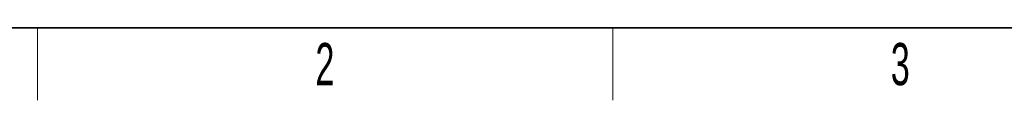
# Model space of a CAD drawing. Header units: millimetres. Extents: x 5 to 418, y 2 to 292.
# Tile 2 of 31: x 72 to 154, y 6 to 12. Entities that reach past the tile are written whole.
import ezdxf

# ---------------------------------------------------------------- set-up
doc = ezdxf.new("R2010")
doc.units = ezdxf.units.MM
doc.layers.add('SLD-0', color=7, linetype='Continuous')
doc.styles.add('SLDTEXTSTYLE0', font='TXT', dxfattribs={"width": 0.605})

msp = doc.modelspace()

# ---------------------------------------------------------------- linework, layer by layer
at = {"layer": 'SLD-0', "lineweight": 35}
msp.add_line((26, 12), (408, 12), dxfattribs=at)
at = {"layer": 'SLD-0', "lineweight": 18}
for p, q in [((73.75, 6), (73.75, 12)), ((121.5, 6), (121.5, 12))]:
    msp.add_line(p, q, dxfattribs=at)

# ---------------------------------------------------------------- texts
at = {"layer": 'SLD-0', "char_height": 3.5, "attachment_point": 2, "style": 'SLDTEXTSTYLE0'}
for s, insert in [('2', (97.6027, 10.743)), ('3', (145.3527, 10.743))]:
    msp.add_mtext(s, dxfattribs=dict(at, insert=insert))

doc.saveas('drawing.dxf')
